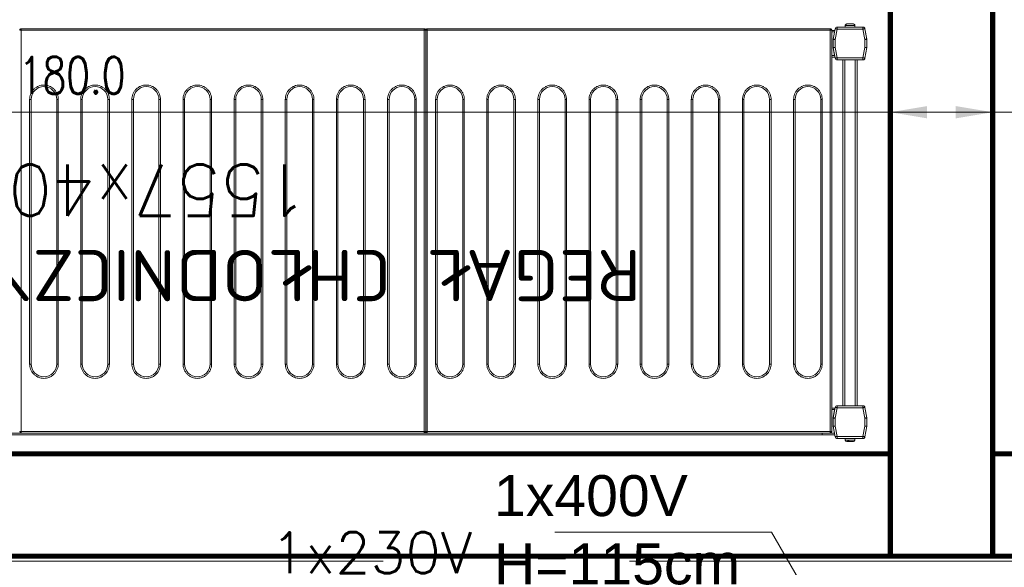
# Model space of a CAD drawing. Header units: millimetres. Extents: x -2074 to 12588, y -3630 to 101167.
# Tile 198 of 256: x 5287 to 5383, y -1644 to -1590. Entities that reach past the tile are written whole.
import ezdxf

# ---------------------------------------------------------------- set-up
doc = ezdxf.new("R2010")
doc.units = ezdxf.units.MM
doc.linetypes.add('ACAD_ISO10W100', pattern=[18, 12, -3, 0, -3])
doc.linetypes.add('DASHED', pattern=[19.05, 12.7, -6.35])
for name, color, linetype, lineweight in [('SelinAr_BUD_osie', 8, 'ACAD_ISO10W100', 18), ('SelinAr_BUD_ściany', 7, 'Continuous', 25), ('SelinAr_WYP_instalacje elektryczne', 8, 'Continuous', 18), ('SelinAr_WYP_komory', 8, 'Continuous', 18), ('SelinAr_WYP_urządzenia gastro', 8, 'Continuous', 18)]:
    doc.layers.add(name, color=color, linetype=linetype, lineweight=lineweight)
doc.layers.add('SelinAr_WYP_urządzenia gastro indeksy', color=8, linetype='Continuous')
doc.styles.add('Arch-Dim', font='romans.shx', dxfattribs={"width": 0.75})
doc.styles.add('cebart', font='isocpeur.ttf', dxfattribs={"width": 0.7, "oblique": 15, "height": 10})
doc.styles.add('JACEK_07', font='SIMPLEX.SHX', dxfattribs={"width": 0.7})
doc.styles.add('RomanS', font='romans.shx')
doc.styles.get("Standard").update_dxf_attribs({"font": 'arial.ttf'})
doc.dimstyles.new('Standard 50', dxfattribs={"dimscale": 20, "dimtxt": 0.18, "dimasz": 0.18, "dimexe": 0.18, "dimexo": 0.0625, "dimgap": 0.09, "dimtad": 1, "dimdec": 1, "dimzin": 0, "dimdsep": 46, "dimtxsty": 'Arch-Dim', "dimcen": 0.09, "dimclrd": 2, "dimclre": 2, "dimclrt": 1, "dimadec": 0, "dimazin": 0, "dimtfac": 1, "dimtdec": 1, "dimtofl": 0, "dimtmove": 0, "dimatfit": 3, "dimfxl": 0, "dimtolj": 1, "dimtzin": 0, "dimarcsym": 0})

# ---------------------------------------------------------------- blocks, each defined once
blk = doc.blocks.new('*U382')
at = {"lineweight": 15}
for p, q in [((1.726, 0), (1.819, 0)), ((0.182, -0.465), (0, -1.5)), ((0.182, -0.474), (0, -1.509)), ((0.379, -0.509), (0.2, -1.526)), ((2.904, -0.3), (0.379, -0.3)), ((0.379, -0.309), (0.379, -0.509)), ((2.904, -0.309), (0.379, -0.309)), ((2.904, -0.509), (0.379, -0.509)), ((1.167, -0.15), (1.167, -0.3)), ((2.117, -0.15), (1.167, -0.15)), ((1.876, -0.12), (1.765, -0.12)), ((2.117, -0.3), (2.117, -0.15)), ((2.904, -0.509), (2.904, -0.309)), ((3.083, -1.526), (2.904, -0.509)), ((3.283, -1.5), (3.101, -0.465)), ((3.283, -1.509), (3.101, -0.474)), ((4.383, -0.675), (3.138, -0.675)), ((4.383, -0.825), (3.164, -0.825)), ((3.583, -0.879), (3.583, -0.835)), ((42.983, -0.835), (3.583, -0.835)), ((3.583, -0.985), (3.583, -0.879)), ((4.383, -0.675), (151.283, -0.675)), ((4.383, -0.825), (4.383, -0.675)), ((4.383, -0.825), (151.283, -0.825)), ((4.383, -0.835), (4.383, -0.825)), ((42.983, -0.835), (42.983, -0.879)), ((42.983, -0.879), (42.983, -0.985)), ((43.283, -0.879), (43.283, -0.835)), ((82.683, -0.835), (43.283, -0.835)), ((43.283, -0.985), (43.283, -0.879)), ((82.683, -0.835), (82.683, -0.879)), ((82.683, -0.879), (82.683, -0.985)), ((0, -1.5), (0, -2.3)), ((0, -1.509), (0, -2.291)), ((0.2, -1.526), (0.2, -2.291)), ((3.083, -2.291), (3.083, -1.526)), ((3.283, -1.509), (3.283, -1.5)), ((3.283, -2.291), (3.283, -1.509)), ((3.583, -0.985), (3.433, -0.985)), ((3.433, -0.985), (3.433, -40.185)), ((3.583, -0.985), (3.583, -40.185)), ((42.983, -0.985), (3.583, -0.985)), ((42.983, -40.185), (42.983, -0.985)), ((43.133, -0.985), (42.983, -0.985)), ((43.133, -40.185), (43.133, -0.985)), ((43.283, -0.985), (43.133, -0.985)), ((43.283, -0.985), (43.283, -40.185)), ((82.683, -0.985), (43.283, -0.985)), ((82.683, -40.185), (82.683, -0.985)), ((82.833, -0.985), (82.683, -0.985)), ((0, -2.291), (0.2, -2.291)), ((0, -2.3), (0, -2.302)), ((0.003, -2.326), (0.182, -3.343)), ((0.2, -2.291), (0.379, -3.309)), ((2.904, -3.309), (3.083, -2.291)), ((3.083, -2.291), (3.283, -2.291)), ((3.101, -3.343), (3.28, -2.326)), ((3.283, -2.375), (3.151, -3.125)), ((3.283, -2.3), (3.283, -2.291)), ((3.283, -2.3), (3.283, -2.375)), ((3.283, -2.301), (3.283, -2.3)), ((0.379, -3.309), (2.904, -3.309)), ((0.379, -3.309), (0.379, -3.509)), ((0.379, -3.509), (2.904, -3.509)), ((0.942, -3.509), (0.942, -37.3)), ((1.142, -3.509), (1.142, -37.3)), ((2.142, -3.509), (2.142, -37.3)), ((2.342, -3.509), (2.342, -37.3)), ((2.904, -3.509), (2.904, -3.309)), ((3.433, -3.275), (3.125, -3.275)), ((3.433, -3.125), (3.151, -3.125)), ((0.182, -37.465), (0, -38.5)), ((0, -38.5), (0.182, -37.465)), ((0.379, -37.5), (0.2, -38.517)), ((0.379, -37.3), (0.379, -37.5)), ((2.904, -37.3), (0.379, -37.3)), ((2.904, -37.5), (0.379, -37.5)), ((2.904, -37.5), (2.904, -37.3)), ((3.083, -38.517), (2.904, -37.5)), ((3.283, -38.5), (3.101, -37.465)), ((0, -38.5), (0, -39.283)), ((0, -39.3), (0, -38.5)), ((3.433, -37.575), (3.125, -37.575)), ((3.151, -37.725), (3.283, -38.475)), ((3.433, -37.725), (3.151, -37.725)), ((3.283, -38.475), (3.283, -38.5)), ((3.283, -39.283), (3.283, -38.5)), ((0, -39.283), (0.2, -39.283)), ((0.182, -40.335), (0, -39.3)), ((0.003, -39.317), (0.182, -40.335)), ((0.2, -38.517), (0.2, -39.283)), ((0.2, -39.283), (0.379, -40.3)), ((2.904, -40.3), (3.083, -39.283)), ((3.083, -39.283), (3.083, -38.517)), ((3.083, -39.283), (3.283, -39.283)), ((3.101, -40.335), (3.28, -39.317)), ((3.283, -39.3), (3.28, -39.317)), ((3.283, -39.283), (3.283, -39.3)), ((0.379, -40.3), (2.904, -40.3)), ((0.379, -40.3), (0.379, -40.5)), ((2.904, -40.5), (2.904, -40.3)), ((3.433, -40.175), (3.129, -40.175)), ((3.433, -40.025), (3.155, -40.025)), ((3.433, -40.185), (3.583, -40.185)), ((3.583, -40.185), (42.983, -40.185)), ((3.583, -40.185), (3.583, -40.332)), ((3.583, -40.332), (3.583, -40.335)), ((3.583, -40.335), (42.983, -40.335)), ((42.983, -40.185), (43.133, -40.185)), ((42.983, -40.332), (42.983, -40.185)), ((42.983, -40.335), (42.983, -40.332)), ((43.133, -40.185), (43.283, -40.185)), ((43.283, -40.185), (82.683, -40.185)), ((43.283, -40.185), (43.283, -40.332)), ((43.283, -40.332), (43.283, -40.335)), ((43.283, -40.335), (82.683, -40.335)), ((82.683, -40.185), (82.833, -40.185)), ((82.683, -40.332), (82.683, -40.185)), ((82.683, -40.335), (82.683, -40.332)), ((0.379, -40.5), (2.904, -40.5)), ((1.167, -40.5), (1.167, -40.65)), ((1.167, -40.65), (2.117, -40.65)), ((1.17, -40.68), (1.173, -40.68)), ((2.11, -40.68), (2.114, -40.68)), ((2.117, -40.65), (2.117, -40.5))]:
    blk.add_line(p, q, dxfattribs=at)
at = {"color": 253, "lineweight": 15}
for p, q in [((4.363, -33.435), (4.363, -7.585)), ((4.363, -7.585), (4.513, -7.585)), ((4.513, -33.435), (4.513, -7.585)), ((7.013, -7.585), (7.013, -33.435)), ((7.163, -7.585), (7.013, -7.585)), ((7.163, -7.585), (7.163, -33.435)), ((9.363, -33.435), (9.363, -7.585)), ((9.363, -7.585), (9.513, -7.585)), ((9.513, -33.435), (9.513, -7.585)), ((12.013, -7.585), (12.013, -33.435)), ((12.163, -7.585), (12.013, -7.585)), ((12.163, -7.585), (12.163, -33.435)), ((14.363, -33.435), (14.363, -7.585)), ((14.363, -7.585), (14.513, -7.585)), ((14.513, -33.435), (14.513, -7.585)), ((17.013, -7.585), (17.013, -33.435)), ((17.163, -7.585), (17.013, -7.585)), ((17.163, -7.585), (17.163, -33.435)), ((19.363, -33.435), (19.363, -7.585)), ((19.363, -7.585), (19.513, -7.585)), ((19.513, -33.435), (19.513, -7.585)), ((22.013, -7.585), (22.013, -33.435)), ((22.163, -7.585), (22.013, -7.585)), ((22.163, -7.585), (22.163, -33.435)), ((24.363, -33.435), (24.363, -7.585)), ((24.363, -7.585), (24.513, -7.585)), ((24.513, -33.435), (24.513, -7.585)), ((27.013, -7.585), (27.013, -33.435)), ((27.163, -7.585), (27.013, -7.585)), ((27.163, -7.585), (27.163, -33.435)), ((29.363, -33.435), (29.363, -7.585)), ((29.363, -7.585), (29.513, -7.585)), ((29.513, -33.435), (29.513, -7.585)), ((32.013, -7.585), (32.013, -33.435)), ((32.163, -7.585), (32.013, -7.585)), ((32.163, -7.585), (32.163, -33.435)), ((34.363, -33.435), (34.363, -7.585)), ((34.363, -7.585), (34.513, -7.585)), ((34.513, -33.435), (34.513, -7.585)), ((37.013, -7.585), (37.013, -33.435)), ((37.163, -7.585), (37.013, -7.585)), ((37.163, -7.585), (37.163, -33.435)), ((39.363, -33.435), (39.363, -7.585)), ((39.363, -7.585), (39.513, -7.585)), ((39.513, -33.435), (39.513, -7.585)), ((42.013, -7.585), (42.013, -33.435)), ((42.163, -7.585), (42.013, -7.585)), ((42.163, -7.585), (42.163, -33.435)), ((44.063, -33.435), (44.063, -7.585)), ((44.063, -7.585), (44.213, -7.585)), ((44.213, -33.435), (44.213, -7.585)), ((46.713, -7.585), (46.713, -33.435)), ((46.863, -7.585), (46.713, -7.585)), ((46.863, -7.585), (46.863, -33.435)), ((49.063, -33.435), (49.063, -7.585)), ((49.063, -7.585), (49.213, -7.585)), ((49.213, -33.435), (49.213, -7.585)), ((51.713, -7.585), (51.713, -33.435)), ((51.863, -7.585), (51.713, -7.585)), ((51.863, -7.585), (51.863, -33.435)), ((54.063, -33.435), (54.063, -7.585)), ((54.063, -7.585), (54.213, -7.585)), ((54.213, -33.435), (54.213, -7.585)), ((56.713, -7.585), (56.713, -33.435)), ((56.863, -7.585), (56.713, -7.585)), ((56.863, -7.585), (56.863, -33.435)), ((59.063, -33.435), (59.063, -7.585)), ((59.063, -7.585), (59.213, -7.585)), ((59.213, -33.435), (59.213, -7.585)), ((61.713, -7.585), (61.713, -33.435)), ((61.863, -7.585), (61.713, -7.585)), ((61.863, -7.585), (61.863, -33.435)), ((64.063, -33.435), (64.063, -7.585)), ((64.063, -7.585), (64.213, -7.585)), ((64.213, -33.435), (64.213, -7.585)), ((66.713, -7.585), (66.713, -33.435)), ((66.863, -7.585), (66.713, -7.585)), ((66.863, -7.585), (66.863, -33.435)), ((69.063, -33.435), (69.063, -7.585)), ((69.063, -7.585), (69.213, -7.585)), ((69.213, -33.435), (69.213, -7.585)), ((71.713, -7.585), (71.713, -33.435)), ((71.863, -7.585), (71.713, -7.585)), ((71.863, -7.585), (71.863, -33.435)), ((74.063, -33.435), (74.063, -7.585)), ((74.063, -7.585), (74.213, -7.585)), ((74.213, -33.435), (74.213, -7.585)), ((76.713, -7.585), (76.713, -33.435)), ((76.863, -7.585), (76.713, -7.585)), ((76.863, -7.585), (76.863, -33.435)), ((79.063, -33.435), (79.063, -7.585)), ((79.063, -7.585), (79.213, -7.585)), ((79.213, -33.435), (79.213, -7.585)), ((81.713, -7.585), (81.713, -33.435)), ((81.863, -7.585), (81.713, -7.585)), ((81.863, -7.585), (81.863, -33.435)), ((4.513, -33.435), (4.363, -33.435)), ((7.163, -33.435), (7.013, -33.435)), ((9.513, -33.435), (9.363, -33.435)), ((12.163, -33.435), (12.013, -33.435)), ((14.513, -33.435), (14.363, -33.435)), ((17.163, -33.435), (17.013, -33.435)), ((19.513, -33.435), (19.363, -33.435)), ((22.163, -33.435), (22.013, -33.435)), ((24.513, -33.435), (24.363, -33.435)), ((27.163, -33.435), (27.013, -33.435)), ((29.513, -33.435), (29.363, -33.435)), ((32.163, -33.435), (32.013, -33.435)), ((34.513, -33.435), (34.363, -33.435)), ((37.163, -33.435), (37.013, -33.435)), ((39.513, -33.435), (39.363, -33.435)), ((42.163, -33.435), (42.013, -33.435)), ((44.213, -33.435), (44.063, -33.435)), ((46.863, -33.435), (46.713, -33.435)), ((49.213, -33.435), (49.063, -33.435)), ((51.863, -33.435), (51.713, -33.435)), ((54.213, -33.435), (54.063, -33.435)), ((56.863, -33.435), (56.713, -33.435)), ((59.213, -33.435), (59.063, -33.435)), ((61.863, -33.435), (61.713, -33.435)), ((64.213, -33.435), (64.063, -33.435)), ((66.863, -33.435), (66.713, -33.435)), ((69.213, -33.435), (69.063, -33.435)), ((71.863, -33.435), (71.713, -33.435)), ((74.213, -33.435), (74.063, -33.435)), ((76.863, -33.435), (76.713, -33.435)), ((79.213, -33.435), (79.063, -33.435)), ((81.863, -33.435), (81.713, -33.435))]:
    blk.add_line(p, q, dxfattribs=at)
at = {"lineweight": 15, "flags": 128}
for points in [[(0.379, -0.509), (0.341, -0.502), (0.304, -0.495), (0.27, -0.489), (0.24, -0.484), (0.216, -0.48), (0.197, -0.477), (0.186, -0.475), (0.182, -0.474)], [(3.101, -0.474), (3.097, -0.475), (3.086, -0.477), (3.068, -0.48), (3.043, -0.484), (3.013, -0.489), (2.979, -0.495), (2.942, -0.502), (2.904, -0.509)], [(0, -1.509), (0.003, -1.509), (0.012, -1.51), (0.027, -1.511), (0.047, -1.513), (0.071, -1.515), (0.1, -1.517), (0.132, -1.52), (0.165, -1.523), (0.2, -1.526)], [(3.083, -1.526), (3.122, -1.523), (3.16, -1.52), (3.194, -1.517), (3.225, -1.514), (3.249, -1.512), (3.268, -1.51), (3.279, -1.509), (3.283, -1.509)], [(0.2, -2.291), (0.162, -2.298), (0.125, -2.305), (0.091, -2.311), (0.061, -2.316), (0.036, -2.32), (0.018, -2.323), (0.007, -2.325), (0.003, -2.326)], [(3.28, -2.326), (3.276, -2.325), (3.265, -2.323), (3.247, -2.32), (3.222, -2.316), (3.193, -2.311), (3.159, -2.305), (3.122, -2.298), (3.083, -2.291)], [(0.182, -3.343), (0.186, -3.343), (0.197, -3.341), (0.216, -3.338), (0.24, -3.333), (0.27, -3.328), (0.304, -3.322), (0.341, -3.316), (0.379, -3.309)], [(2.904, -3.309), (2.942, -3.316), (2.979, -3.322), (3.013, -3.328), (3.043, -3.333), (3.068, -3.338), (3.086, -3.341), (3.097, -3.343), (3.101, -3.343)], [(3.151, -3.125), (3.146, -3.154), (3.141, -3.182), (3.136, -3.208), (3.132, -3.231), (3.129, -3.25), (3.127, -3.264), (3.125, -3.272), (3.125, -3.275)], [(0.379, -37.5), (0.341, -37.493), (0.304, -37.487), (0.27, -37.481), (0.24, -37.475), (0.216, -37.471), (0.197, -37.468), (0.186, -37.466), (0.182, -37.465)], [(3.101, -37.465), (3.097, -37.466), (3.086, -37.468), (3.068, -37.471), (3.043, -37.475), (3.013, -37.481), (2.979, -37.487), (2.942, -37.493), (2.904, -37.5)], [(0, -38.5), (0.004, -38.5), (0.015, -38.501), (0.034, -38.503), (0.059, -38.505), (0.089, -38.508), (0.123, -38.511), (0.161, -38.514), (0.2, -38.517)], [(3.083, -38.517), (3.118, -38.514), (3.152, -38.512), (3.183, -38.509), (3.212, -38.506), (3.236, -38.504), (3.256, -38.502), (3.271, -38.501), (3.28, -38.5), (3.283, -38.5)], [(3.125, -37.575), (3.125, -37.578), (3.127, -37.586), (3.129, -37.6), (3.132, -37.619), (3.136, -37.642), (3.141, -37.668), (3.146, -37.696), (3.151, -37.725)], [(0.2, -39.283), (0.162, -39.289), (0.125, -39.296), (0.091, -39.302), (0.061, -39.307), (0.036, -39.311), (0.018, -39.315), (0.007, -39.317), (0.003, -39.317)], [(3.28, -39.317), (3.276, -39.317), (3.265, -39.315), (3.247, -39.311), (3.222, -39.307), (3.193, -39.302), (3.159, -39.296), (3.122, -39.289), (3.083, -39.283)], [(0.182, -40.335), (0.186, -40.334), (0.197, -40.332), (0.216, -40.329), (0.24, -40.325), (0.27, -40.319), (0.304, -40.313), (0.341, -40.307), (0.379, -40.3)], [(2.904, -40.3), (2.942, -40.307), (2.979, -40.313), (3.013, -40.319), (3.043, -40.325), (3.068, -40.329), (3.086, -40.332), (3.097, -40.334), (3.101, -40.335)]]:
    blk.add_lwpolyline(points, dxfattribs=at)
at = {"lineweight": 15}
for centre, radius, start, end in [((0.379, -0.5), 0.2, 90, 170), ((0.379, -0.509), 0.2, 90, 170), ((1.317, -0.15), 0.15, 90, 180), ((1.967, -0.15), 0.15, 0, 90), ((2.904, -0.5), 0.2, 10, 90), ((2.904, -0.509), 0.2, 10, 90), ((3.583, -0.985), 0.15, 90, 180), ((42.983, -0.985), 0.15, 0, 90), ((43.283, -0.985), 0.15, 90, 180), ((82.683, -0.985), 0.15, 0, 90), ((0.2, -2.291), 0.2, 180, 190), ((3.083, -2.291), 0.2, 350, 0), ((0.379, -3.309), 0.2, 190, 270), ((2.904, -3.309), 0.2, 270, 350), ((0.379, -37.5), 0.2, 90, 170), ((0.379, -37.5), 0.2, 90, 170), ((2.904, -37.5), 0.2, 10, 90), ((0.2, -39.283), 0.2, 180, 190), ((3.083, -39.283), 0.2, 350, 0), ((0.379, -40.3), 0.2, 190, 270), ((0.379, -40.3), 0.2, 190, 270), ((2.904, -40.3), 0.2, 270, 350), ((1.317, -40.65), 0.15, 180, 191.53696), ((1.967, -40.65), 0.15, 348.46304, 0)]:
    blk.add_arc(centre, radius, start, end, dxfattribs=at)
at = {"color": 253, "lineweight": 15}
for centre, start, end in [((5.763, -7.585), 0, 180), ((10.763, -7.585), 0, 180), ((15.763, -7.585), 0, 180), ((20.763, -7.585), 0, 180), ((25.763, -7.585), 0, 180), ((30.763, -7.585), 0, 180), ((35.763, -7.585), 0, 180), ((40.763, -7.585), 0, 180), ((45.463, -7.585), 0, 180), ((50.463, -7.585), 0, 180), ((55.463, -7.585), 0, 180), ((60.463, -7.585), 0, 180), ((65.463, -7.585), 0, 180), ((70.463, -7.585), 0, 180), ((75.463, -7.585), 0, 180), ((80.463, -7.585), 0, 180), ((5.763, -33.435), 180, 0), ((10.763, -33.435), 180, 0), ((15.763, -33.435), 180, 0), ((20.763, -33.435), 180, 0), ((25.763, -33.435), 180, 0), ((30.763, -33.435), 180, 0), ((35.763, -33.435), 180, 0), ((40.763, -33.435), 180, 0), ((45.463, -33.435), 180, 0), ((50.463, -33.435), 180, 0), ((55.463, -33.435), 180, 0), ((60.463, -33.435), 180, 0), ((65.463, -33.435), 180, 0), ((70.463, -33.435), 180, 0), ((75.463, -33.435), 180, 0), ((80.463, -33.435), 180, 0)]:
    blk.add_arc(centre, 1.25, start, end, dxfattribs=at)
at = {"lineweight": 15}
for points, knots in [([(1.708, 0), (1.672, 0), (1.597, 0), (1.486, 0), (1.395, 0), (1.338, 0), (1.312, 0), (1.318, 0), (1.319, 0)], [0, 0, 0, 0, 0.188945, 0.389816, 0.590684, 0.779625, 0.968579, 1, 1, 1, 1]), ([(1.765, -0.12), (1.763, -0.104), (1.759, -0.072), (1.746, -0.033), (1.729, -0.006), (1.715, -0.002), (1.708, 0)], [0, 0, 0, 0, 0.243636, 0.487267, 0.73198, 1, 1, 1, 1]), ([(1.921, 0), (1.915, 0), (1.893, 0), (1.849, 0), (1.819, 0)], [0, 0, 0, 0, 0.31192, 1, 1, 1, 1]), ([(1.819, 0), (1.826, -0.002), (1.839, -0.005), (1.856, -0.031), (1.87, -0.07), (1.874, -0.103), (1.876, -0.12)], [0, 0, 0, 0, 0.250222, 0.500532, 0.748158, 1, 1, 1, 1]), ([(3.433, -40.183), (3.435, -40.202), (3.439, -40.24), (3.467, -40.28), (3.497, -40.305), (3.523, -40.32), (3.553, -40.329), (3.573, -40.331), (3.583, -40.332)], [0, 0, 0, 0, 0.238266, 0.485424, 0.612038, 0.739974, 0.869231, 1, 1, 1, 1]), ([(42.983, -40.332), (42.993, -40.331), (43.014, -40.329), (43.043, -40.32), (43.07, -40.305), (43.1, -40.28), (43.128, -40.24), (43.131, -40.202), (43.133, -40.183)], [0, 0, 0, 0, 0.130769, 0.260022, 0.387963, 0.514577, 0.761736, 1, 1, 1, 1]), ([(43.133, -40.183), (43.135, -40.202), (43.139, -40.24), (43.167, -40.28), (43.197, -40.305), (43.223, -40.32), (43.253, -40.329), (43.273, -40.331), (43.283, -40.332)], [0, 0, 0, 0, 0.238268, 0.485429, 0.612034, 0.739976, 0.86923, 1, 1, 1, 1]), ([(82.683, -40.332), (82.693, -40.331), (82.714, -40.329), (82.743, -40.32), (82.77, -40.305), (82.8, -40.28), (82.828, -40.24), (82.831, -40.202), (82.833, -40.183)], [0, 0, 0, 0, 0.130758, 0.260025, 0.387956, 0.514571, 0.761733, 1, 1, 1, 1]), ([(1.173, -40.68), (1.178, -40.696), (1.188, -40.728), (1.223, -40.767), (1.268, -40.794), (1.304, -40.798), (1.322, -40.8)], [0, 0, 0, 0, 0.243643, 0.487245, 0.731956, 1, 1, 1, 1]), ([(1.322, -40.8), (1.332, -40.8), (1.353, -40.8), (1.43, -40.8), (1.53, -40.8), (1.642, -40.8), (1.753, -40.8), (1.853, -40.8), (1.93, -40.8), (1.951, -40.8), (1.961, -40.8)], [0, 0, 0, 0, 0.121175, 0.250001, 0.378823, 0.5, 0.621177, 0.749999, 0.878825, 1, 1, 1, 1]), ([(1.961, -40.8), (1.978, -40.798), (2.013, -40.795), (2.058, -40.769), (2.094, -40.73), (2.105, -40.697), (2.11, -40.68)], [0, 0, 0, 0, 0.250219, 0.500551, 0.74815, 1, 1, 1, 1])]:
    blk.add_open_spline(points, degree=3, knots=knots, dxfattribs=at)
at = {"color": 253, "lineweight": 15}
for points, knots in [([(4.363, -7.585), (4.368, -7.5), (4.377, -7.324), (4.455, -7.063), (4.584, -6.812), (4.766, -6.588), (4.99, -6.406), (5.241, -6.276), (5.502, -6.201), (5.763, -6.177), (6.024, -6.201), (6.285, -6.276), (6.536, -6.406), (6.76, -6.588), (6.942, -6.812), (7.071, -7.063), (7.149, -7.324), (7.159, -7.5), (7.163, -7.585)], [0, 0, 0, 0, 0.058258, 0.120006, 0.18432, 0.25, 0.315679, 0.379994, 0.441742, 0.5, 0.558258, 0.620006, 0.684321, 0.75, 0.81568, 0.879994, 0.941742, 1, 1, 1, 1]), ([(9.363, -7.585), (9.368, -7.5), (9.377, -7.324), (9.455, -7.063), (9.584, -6.812), (9.766, -6.588), (9.99, -6.406), (10.241, -6.276), (10.502, -6.201), (10.763, -6.177), (11.024, -6.201), (11.285, -6.276), (11.536, -6.406), (11.76, -6.588), (11.942, -6.812), (12.071, -7.063), (12.149, -7.324), (12.159, -7.5), (12.163, -7.585)], [0, 0, 0, 0, 0.058258, 0.120006, 0.18432, 0.25, 0.315679, 0.379994, 0.441742, 0.5, 0.558258, 0.620006, 0.684321, 0.75, 0.81568, 0.879994, 0.941742, 1, 1, 1, 1]), ([(14.363, -7.585), (14.368, -7.5), (14.377, -7.324), (14.455, -7.063), (14.584, -6.812), (14.766, -6.588), (14.99, -6.406), (15.241, -6.276), (15.502, -6.201), (15.763, -6.177), (16.024, -6.201), (16.285, -6.276), (16.536, -6.406), (16.76, -6.588), (16.942, -6.812), (17.071, -7.063), (17.149, -7.324), (17.159, -7.5), (17.163, -7.585)], [0, 0, 0, 0, 0.058258, 0.120006, 0.18432, 0.25, 0.315679, 0.379994, 0.441742, 0.5, 0.558258, 0.620006, 0.684321, 0.75, 0.81568, 0.879994, 0.941742, 1, 1, 1, 1]), ([(19.363, -7.585), (19.368, -7.5), (19.377, -7.324), (19.455, -7.063), (19.584, -6.812), (19.766, -6.588), (19.99, -6.406), (20.241, -6.276), (20.502, -6.201), (20.763, -6.177), (21.024, -6.201), (21.285, -6.276), (21.536, -6.406), (21.76, -6.588), (21.942, -6.812), (22.071, -7.063), (22.149, -7.324), (22.159, -7.5), (22.163, -7.585)], [0, 0, 0, 0, 0.058258, 0.120006, 0.18432, 0.25, 0.315679, 0.379994, 0.441742, 0.5, 0.558258, 0.620006, 0.684321, 0.75, 0.81568, 0.879994, 0.941742, 1, 1, 1, 1]), ([(24.363, -7.585), (24.368, -7.5), (24.377, -7.324), (24.455, -7.063), (24.584, -6.812), (24.766, -6.588), (24.99, -6.406), (25.241, -6.276), (25.502, -6.201), (25.763, -6.177), (26.024, -6.201), (26.285, -6.276), (26.536, -6.406), (26.76, -6.588), (26.942, -6.812), (27.071, -7.063), (27.149, -7.324), (27.159, -7.5), (27.163, -7.585)], [0, 0, 0, 0, 0.058258, 0.120006, 0.18432, 0.25, 0.315679, 0.379994, 0.441742, 0.5, 0.558258, 0.620006, 0.68432, 0.75, 0.81568, 0.879994, 0.941742, 1, 1, 1, 1]), ([(29.363, -7.585), (29.368, -7.5), (29.377, -7.324), (29.455, -7.063), (29.584, -6.812), (29.766, -6.588), (29.99, -6.406), (30.241, -6.276), (30.502, -6.201), (30.763, -6.177), (31.024, -6.201), (31.285, -6.276), (31.536, -6.406), (31.76, -6.588), (31.942, -6.812), (32.071, -7.063), (32.149, -7.324), (32.159, -7.5), (32.163, -7.585)], [0, 0, 0, 0, 0.058258, 0.120006, 0.18432, 0.25, 0.315679, 0.379994, 0.441742, 0.5, 0.558258, 0.620006, 0.684321, 0.75, 0.81568, 0.879994, 0.941742, 1, 1, 1, 1]), ([(34.363, -7.585), (34.368, -7.5), (34.377, -7.324), (34.455, -7.063), (34.584, -6.812), (34.766, -6.588), (34.99, -6.406), (35.241, -6.276), (35.502, -6.201), (35.763, -6.177), (36.024, -6.201), (36.285, -6.276), (36.536, -6.406), (36.76, -6.588), (36.942, -6.812), (37.071, -7.063), (37.149, -7.324), (37.159, -7.5), (37.163, -7.585)], [0, 0, 0, 0, 0.058258, 0.120006, 0.18432, 0.25, 0.315679, 0.379994, 0.441742, 0.5, 0.558258, 0.620006, 0.684321, 0.75, 0.81568, 0.879994, 0.941742, 1, 1, 1, 1]), ([(39.363, -7.585), (39.368, -7.5), (39.377, -7.324), (39.455, -7.063), (39.584, -6.812), (39.766, -6.588), (39.99, -6.406), (40.241, -6.276), (40.502, -6.201), (40.763, -6.177), (41.024, -6.201), (41.285, -6.276), (41.536, -6.406), (41.76, -6.588), (41.942, -6.812), (42.071, -7.063), (42.149, -7.324), (42.159, -7.5), (42.163, -7.585)], [0, 0, 0, 0, 0.058258, 0.120006, 0.18432, 0.25, 0.315679, 0.379994, 0.441742, 0.5, 0.558258, 0.620006, 0.684321, 0.75, 0.81568, 0.879994, 0.941742, 1, 1, 1, 1]), ([(44.063, -7.585), (44.068, -7.5), (44.077, -7.324), (44.155, -7.063), (44.284, -6.812), (44.466, -6.588), (44.69, -6.406), (44.941, -6.276), (45.202, -6.201), (45.463, -6.177), (45.724, -6.201), (45.985, -6.276), (46.236, -6.406), (46.46, -6.588), (46.642, -6.812), (46.771, -7.063), (46.849, -7.324), (46.859, -7.5), (46.863, -7.585)], [0, 0, 0, 0, 0.058258, 0.120006, 0.18432, 0.25, 0.31568, 0.379994, 0.441742, 0.5, 0.558258, 0.620006, 0.68432, 0.75, 0.81568, 0.879994, 0.941742, 1, 1, 1, 1]), ([(49.063, -7.585), (49.068, -7.5), (49.077, -7.324), (49.155, -7.063), (49.284, -6.812), (49.466, -6.588), (49.69, -6.406), (49.941, -6.276), (50.202, -6.201), (50.463, -6.177), (50.724, -6.201), (50.985, -6.276), (51.236, -6.406), (51.46, -6.588), (51.642, -6.812), (51.771, -7.063), (51.849, -7.324), (51.859, -7.5), (51.863, -7.585)], [0, 0, 0, 0, 0.058258, 0.120006, 0.18432, 0.25, 0.315679, 0.379995, 0.441742, 0.5, 0.558258, 0.620005, 0.684321, 0.75, 0.81568, 0.879994, 0.941742, 1, 1, 1, 1]), ([(54.063, -7.585), (54.068, -7.5), (54.077, -7.324), (54.155, -7.063), (54.284, -6.812), (54.466, -6.588), (54.69, -6.406), (54.941, -6.276), (55.202, -6.201), (55.463, -6.177), (55.724, -6.201), (55.985, -6.276), (56.236, -6.406), (56.46, -6.588), (56.642, -6.812), (56.771, -7.063), (56.849, -7.324), (56.859, -7.5), (56.863, -7.585)], [0, 0, 0, 0, 0.058258, 0.120006, 0.18432, 0.25, 0.31568, 0.379994, 0.441742, 0.5, 0.558258, 0.620006, 0.68432, 0.75, 0.81568, 0.879994, 0.941742, 1, 1, 1, 1]), ([(59.063, -7.585), (59.068, -7.5), (59.077, -7.324), (59.155, -7.063), (59.284, -6.812), (59.466, -6.588), (59.69, -6.406), (59.941, -6.276), (60.202, -6.201), (60.463, -6.177), (60.724, -6.201), (60.985, -6.276), (61.236, -6.406), (61.46, -6.588), (61.642, -6.812), (61.771, -7.063), (61.849, -7.324), (61.859, -7.5), (61.863, -7.585)], [0, 0, 0, 0, 0.058258, 0.120006, 0.18432, 0.25, 0.315679, 0.379995, 0.441742, 0.5, 0.558258, 0.620006, 0.684321, 0.75, 0.81568, 0.879994, 0.941742, 1, 1, 1, 1]), ([(64.063, -7.585), (64.068, -7.5), (64.077, -7.324), (64.155, -7.063), (64.284, -6.812), (64.466, -6.588), (64.69, -6.406), (64.941, -6.276), (65.202, -6.201), (65.463, -6.177), (65.724, -6.201), (65.985, -6.276), (66.236, -6.406), (66.46, -6.588), (66.642, -6.812), (66.771, -7.063), (66.849, -7.324), (66.859, -7.5), (66.863, -7.585)], [0, 0, 0, 0, 0.058258, 0.120006, 0.18432, 0.25, 0.315679, 0.379995, 0.441741, 0.5, 0.558258, 0.620006, 0.68432, 0.75, 0.81568, 0.879994, 0.941742, 1, 1, 1, 1]), ([(69.063, -7.585), (69.068, -7.5), (69.077, -7.324), (69.155, -7.063), (69.284, -6.812), (69.466, -6.588), (69.69, -6.406), (69.941, -6.276), (70.202, -6.201), (70.463, -6.177), (70.724, -6.201), (70.985, -6.276), (71.236, -6.406), (71.46, -6.588), (71.642, -6.812), (71.771, -7.063), (71.849, -7.324), (71.859, -7.5), (71.863, -7.585)], [0, 0, 0, 0, 0.058258, 0.120006, 0.184321, 0.25, 0.31568, 0.379994, 0.441742, 0.5, 0.558259, 0.620005, 0.68432, 0.75, 0.815679, 0.879994, 0.941742, 1, 1, 1, 1]), ([(74.063, -7.585), (74.068, -7.5), (74.077, -7.324), (74.155, -7.063), (74.284, -6.812), (74.466, -6.588), (74.69, -6.406), (74.941, -6.276), (75.202, -6.201), (75.463, -6.177), (75.724, -6.201), (75.985, -6.276), (76.236, -6.406), (76.46, -6.588), (76.642, -6.812), (76.771, -7.063), (76.849, -7.324), (76.859, -7.5), (76.863, -7.585)], [0, 0, 0, 0, 0.058258, 0.120006, 0.18432, 0.25, 0.31568, 0.379994, 0.441742, 0.5, 0.558257, 0.620005, 0.684321, 0.75, 0.81568, 0.879994, 0.941742, 1, 1, 1, 1]), ([(79.063, -7.585), (79.068, -7.5), (79.077, -7.324), (79.155, -7.063), (79.284, -6.812), (79.466, -6.588), (79.69, -6.406), (79.941, -6.276), (80.202, -6.201), (80.463, -6.177), (80.724, -6.201), (80.985, -6.276), (81.236, -6.406), (81.46, -6.588), (81.642, -6.812), (81.771, -7.063), (81.849, -7.324), (81.859, -7.5), (81.863, -7.585)], [0, 0, 0, 0, 0.058258, 0.120006, 0.18432, 0.25, 0.315679, 0.379994, 0.441742, 0.500001, 0.558258, 0.620006, 0.684321, 0.75, 0.81568, 0.879994, 0.941742, 1, 1, 1, 1]), ([(7.163, -33.435), (7.159, -33.52), (7.149, -33.696), (7.071, -33.957), (6.942, -34.208), (6.76, -34.432), (6.536, -34.614), (6.285, -34.744), (6.024, -34.819), (5.763, -34.843), (5.502, -34.819), (5.241, -34.744), (4.99, -34.614), (4.766, -34.432), (4.584, -34.208), (4.455, -33.957), (4.377, -33.696), (4.368, -33.52), (4.363, -33.435)], [0, 0, 0, 0, 0.058258, 0.120006, 0.18432, 0.25, 0.31568, 0.379994, 0.441742, 0.5, 0.558258, 0.620006, 0.68432, 0.75, 0.81568, 0.879994, 0.941742, 1, 1, 1, 1]), ([(12.163, -33.435), (12.159, -33.52), (12.149, -33.696), (12.071, -33.957), (11.942, -34.208), (11.76, -34.432), (11.536, -34.614), (11.285, -34.744), (11.024, -34.819), (10.763, -34.843), (10.502, -34.819), (10.241, -34.744), (9.99, -34.614), (9.766, -34.432), (9.584, -34.208), (9.455, -33.957), (9.377, -33.696), (9.368, -33.52), (9.363, -33.435)], [0, 0, 0, 0, 0.058258, 0.120006, 0.18432, 0.25, 0.31568, 0.379994, 0.441742, 0.5, 0.558258, 0.620006, 0.68432, 0.75, 0.81568, 0.879994, 0.941742, 1, 1, 1, 1]), ([(17.163, -33.435), (17.159, -33.52), (17.149, -33.696), (17.071, -33.957), (16.942, -34.208), (16.76, -34.432), (16.536, -34.614), (16.285, -34.744), (16.024, -34.819), (15.763, -34.843), (15.502, -34.819), (15.241, -34.744), (14.99, -34.614), (14.766, -34.432), (14.584, -34.208), (14.455, -33.957), (14.377, -33.696), (14.368, -33.52), (14.363, -33.435)], [0, 0, 0, 0, 0.058258, 0.120006, 0.18432, 0.25, 0.31568, 0.379994, 0.441742, 0.5, 0.558258, 0.620006, 0.68432, 0.75, 0.81568, 0.879994, 0.941742, 1, 1, 1, 1]), ([(22.163, -33.435), (22.159, -33.52), (22.149, -33.696), (22.071, -33.957), (21.942, -34.208), (21.76, -34.432), (21.536, -34.614), (21.285, -34.744), (21.024, -34.819), (20.763, -34.843), (20.502, -34.819), (20.241, -34.744), (19.99, -34.614), (19.766, -34.432), (19.584, -34.208), (19.455, -33.957), (19.377, -33.696), (19.368, -33.52), (19.363, -33.435)], [0, 0, 0, 0, 0.058258, 0.120006, 0.18432, 0.25, 0.31568, 0.379994, 0.441742, 0.5, 0.558258, 0.620006, 0.68432, 0.75, 0.81568, 0.879994, 0.941742, 1, 1, 1, 1]), ([(27.163, -33.435), (27.159, -33.52), (27.149, -33.696), (27.071, -33.957), (26.942, -34.208), (26.76, -34.432), (26.536, -34.614), (26.285, -34.744), (26.024, -34.819), (25.763, -34.843), (25.502, -34.819), (25.241, -34.744), (24.99, -34.614), (24.766, -34.432), (24.584, -34.208), (24.455, -33.957), (24.377, -33.696), (24.368, -33.52), (24.363, -33.435)], [0, 0, 0, 0, 0.058258, 0.1200056, 0.1843204, 0.2500001, 0.3156797, 0.3799945, 0.4417421, 0.4999999, 0.558258, 0.6200056, 0.6843204, 0.75, 0.8156797, 0.8799945, 0.941742, 1, 1, 1, 1]), ([(32.163, -33.435), (32.159, -33.52), (32.149, -33.696), (32.071, -33.957), (31.942, -34.208), (31.76, -34.432), (31.536, -34.614), (31.285, -34.744), (31.024, -34.819), (30.763, -34.843), (30.502, -34.819), (30.241, -34.744), (29.99, -34.614), (29.766, -34.432), (29.584, -34.208), (29.455, -33.957), (29.377, -33.696), (29.368, -33.52), (29.363, -33.435)], [0, 0, 0, 0, 0.058258, 0.120006, 0.18432, 0.25, 0.315679, 0.379994, 0.441742, 0.5, 0.558258, 0.620006, 0.68432, 0.75, 0.81568, 0.879994, 0.941742, 1, 1, 1, 1]), ([(37.163, -33.435), (37.159, -33.52), (37.149, -33.696), (37.071, -33.957), (36.942, -34.208), (36.76, -34.432), (36.536, -34.614), (36.285, -34.744), (36.024, -34.819), (35.763, -34.843), (35.502, -34.819), (35.241, -34.744), (34.99, -34.614), (34.766, -34.432), (34.584, -34.208), (34.455, -33.957), (34.377, -33.696), (34.368, -33.52), (34.363, -33.435)], [0, 0, 0, 0, 0.058258, 0.120006, 0.18432, 0.25, 0.31568, 0.379994, 0.441742, 0.5, 0.558258, 0.620006, 0.684321, 0.75, 0.81568, 0.879994, 0.941742, 1, 1, 1, 1]), ([(42.163, -33.435), (42.159, -33.52), (42.149, -33.696), (42.071, -33.957), (41.942, -34.208), (41.76, -34.432), (41.536, -34.614), (41.285, -34.744), (41.024, -34.819), (40.763, -34.843), (40.502, -34.819), (40.241, -34.744), (39.99, -34.614), (39.766, -34.432), (39.584, -34.208), (39.455, -33.957), (39.377, -33.696), (39.368, -33.52), (39.363, -33.435)], [0, 0, 0, 0, 0.058258, 0.120006, 0.18432, 0.25, 0.31568, 0.379994, 0.441742, 0.5, 0.558258, 0.620006, 0.684321, 0.75, 0.81568, 0.879995, 0.941742, 1, 1, 1, 1]), ([(46.863, -33.435), (46.859, -33.52), (46.849, -33.696), (46.771, -33.957), (46.642, -34.208), (46.46, -34.432), (46.236, -34.614), (45.985, -34.744), (45.724, -34.819), (45.463, -34.843), (45.202, -34.819), (44.941, -34.744), (44.69, -34.614), (44.466, -34.432), (44.284, -34.208), (44.155, -33.957), (44.077, -33.696), (44.068, -33.52), (44.063, -33.435)], [0, 0, 0, 0, 0.058258, 0.1200056, 0.1843202, 0.2499998, 0.3156797, 0.3799942, 0.4417421, 0.4999999, 0.5582577, 0.6200057, 0.6843201, 0.75, 0.8156797, 0.8799943, 0.9417421, 1, 1, 1, 1]), ([(51.863, -33.435), (51.859, -33.52), (51.849, -33.696), (51.771, -33.957), (51.642, -34.208), (51.46, -34.432), (51.236, -34.614), (50.985, -34.744), (50.724, -34.819), (50.463, -34.843), (50.202, -34.819), (49.941, -34.744), (49.69, -34.614), (49.466, -34.432), (49.284, -34.208), (49.155, -33.957), (49.077, -33.696), (49.068, -33.52), (49.063, -33.435)], [0, 0, 0, 0, 0.058258, 0.120006, 0.18432, 0.25, 0.31568, 0.379995, 0.441742, 0.5, 0.558258, 0.620005, 0.68432, 0.75, 0.81568, 0.879994, 0.941742, 1, 1, 1, 1]), ([(56.863, -33.435), (56.859, -33.52), (56.849, -33.696), (56.771, -33.957), (56.642, -34.208), (56.46, -34.432), (56.236, -34.614), (55.985, -34.744), (55.724, -34.819), (55.463, -34.843), (55.202, -34.819), (54.941, -34.744), (54.69, -34.614), (54.466, -34.432), (54.284, -34.208), (54.155, -33.957), (54.077, -33.696), (54.068, -33.52), (54.063, -33.435)], [0, 0, 0, 0, 0.0582579, 0.1200057, 0.1843203, 0.25, 0.3156799, 0.3799943, 0.4417423, 0.5000001, 0.5582579, 0.6200058, 0.6843203, 0.7500002, 0.8156798, 0.8799944, 0.941742, 1, 1, 1, 1]), ([(61.863, -33.435), (61.859, -33.52), (61.849, -33.696), (61.771, -33.957), (61.642, -34.208), (61.46, -34.432), (61.236, -34.614), (60.985, -34.744), (60.724, -34.819), (60.463, -34.843), (60.202, -34.819), (59.941, -34.744), (59.69, -34.614), (59.466, -34.432), (59.284, -34.208), (59.155, -33.957), (59.077, -33.696), (59.068, -33.52), (59.063, -33.435)], [0, 0, 0, 0, 0.058258, 0.120005, 0.18432, 0.25, 0.31568, 0.379994, 0.441742, 0.5, 0.558258, 0.620005, 0.684321, 0.75, 0.81568, 0.879995, 0.941742, 1, 1, 1, 1]), ([(66.863, -33.435), (66.859, -33.52), (66.849, -33.696), (66.771, -33.957), (66.642, -34.208), (66.46, -34.432), (66.236, -34.614), (65.985, -34.744), (65.724, -34.819), (65.463, -34.843), (65.202, -34.819), (64.941, -34.744), (64.69, -34.614), (64.466, -34.432), (64.284, -34.208), (64.155, -33.957), (64.077, -33.696), (64.068, -33.52), (64.063, -33.435)], [0, 0, 0, 0, 0.058258, 0.120005, 0.18432, 0.25, 0.31568, 0.379994, 0.441742, 0.5, 0.558259, 0.620005, 0.68432, 0.75, 0.81568, 0.879994, 0.941742, 1, 1, 1, 1]), ([(71.863, -33.435), (71.859, -33.52), (71.849, -33.696), (71.771, -33.957), (71.642, -34.208), (71.46, -34.432), (71.236, -34.614), (70.985, -34.744), (70.724, -34.819), (70.463, -34.843), (70.202, -34.819), (69.941, -34.744), (69.69, -34.614), (69.466, -34.432), (69.284, -34.208), (69.155, -33.957), (69.077, -33.696), (69.068, -33.52), (69.063, -33.435)], [0, 0, 0, 0, 0.058258, 0.120005, 0.184321, 0.25, 0.31568, 0.379995, 0.441741, 0.5, 0.558258, 0.620006, 0.68432, 0.75, 0.815679, 0.879995, 0.941742, 1, 1, 1, 1]), ([(76.863, -33.435), (76.859, -33.52), (76.849, -33.696), (76.771, -33.957), (76.642, -34.208), (76.46, -34.432), (76.236, -34.614), (75.985, -34.744), (75.724, -34.819), (75.463, -34.843), (75.202, -34.819), (74.941, -34.744), (74.69, -34.614), (74.466, -34.432), (74.284, -34.208), (74.155, -33.957), (74.077, -33.696), (74.068, -33.52), (74.063, -33.435)], [0, 0, 0, 0, 0.058258, 0.120006, 0.18432, 0.25, 0.31568, 0.379995, 0.441743, 0.5, 0.558258, 0.620006, 0.68432, 0.75, 0.81568, 0.879995, 0.941742, 1, 1, 1, 1]), ([(81.863, -33.435), (81.859, -33.52), (81.849, -33.696), (81.771, -33.957), (81.642, -34.208), (81.46, -34.432), (81.236, -34.614), (80.985, -34.744), (80.724, -34.819), (80.463, -34.843), (80.202, -34.819), (79.941, -34.744), (79.69, -34.614), (79.466, -34.432), (79.284, -34.208), (79.155, -33.957), (79.077, -33.696), (79.068, -33.52), (79.063, -33.435)], [0, 0, 0, 0, 0.058258, 0.120006, 0.18432, 0.249999, 0.315679, 0.379994, 0.441742, 0.499999, 0.558258, 0.620006, 0.684321, 0.75, 0.81568, 0.879995, 0.941742, 1, 1, 1, 1])]:
    blk.add_open_spline(points, degree=3, knots=knots, dxfattribs=at)
at = {"insert": (77.85, -20.4), "char_height": 5, "width": 155.7, "attachment_point": 5, "style": 'RomanS'}
blk.add_mtext('REGAŁ CHŁODNICZY MAGAZYNOWY\\P1557x408mm', dxfattribs=at)
blk = doc.blocks.new('*D427')
at = {"color": 2, "lineweight": -2}
for p, q in [((0, 1.25), (0, 46.971)), ((180, 1.25), (180, 46.971)), ((176.4, 43.371), (3.6, 43.371))]:
    blk.add_line(p, q, dxfattribs=at)
at = {"color": 2}
for points in [[(3.6, 43.971), (3.6, 42.771), (0, 43.371)], [(176.4, 43.971), (176.4, 42.771), (180, 43.371)]]:
    blk.add_solid(points, dxfattribs=at)
at = {"layer": 'Defpoints', "color": 0}
for p in [(0, 43.371), (0, 0), (180, 0)]:
    blk.add_point(p, dxfattribs=at)
at = {"color": 1, "insert": (90, 46.971), "char_height": 3.6, "attachment_point": 5, "style": 'Arch-Dim'}
blk.add_mtext('\\A1;180.0', dxfattribs=at)
blk = doc.blocks.new('*D220')
at = {"color": 2, "lineweight": -2}
for p, q in [((0, 1.25), (0, 46.971)), ((180, 1.25), (180, 46.971)), ((176.4, 43.371), (3.6, 43.371))]:
    blk.add_line(p, q, dxfattribs=at)
at = {"color": 2}
for points in [[(3.6, 43.971), (3.6, 42.771), (0, 43.371)], [(176.4, 43.971), (176.4, 42.771), (180, 43.371)]]:
    blk.add_solid(points, dxfattribs=at)
at = {"layer": 'Defpoints', "color": 0}
for p in [(0, 43.371), (0, 0), (180, 0)]:
    blk.add_point(p, dxfattribs=at)
at = {"color": 1, "insert": (90, 46.971), "char_height": 3.6, "attachment_point": 5, "style": 'Arch-Dim'}
blk.add_mtext('\\A1;180.0', dxfattribs=at)
blk = doc.blocks.new('K-400')
at = {"layer": 'SelinAr_WYP_instalacje elektryczne'}
h = blk.add_hatch(color=256, dxfattribs=at)
h.paths.add_polyline_path([(40.76, 40.76), (33.87, 33.87), (34.29, 29.72)])
h.paths.add_polyline_path([(29.72, 34.29), (33.87, 33.87), (40.76, 40.76)])
blk.add_hatch(color=256, dxfattribs=at).paths.add_polyline_path([(3.96, 0, 1), (-3.96, 0, 1)])
for p, q in [((0, 0), (40.76, 40.76)), ((40.76, 40.76), (29.72, 34.29)), ((40.76, 40.76), (34.29, 29.72)), ((23.56, 34.17), (23.56, 23.56)), ((29.72, 34.29), (33.87, 33.87)), ((34.29, 29.72), (33.87, 33.87)), ((19.83, 30.44), (19.83, 19.83)), ((16.11, 26.71), (16.11, 16.11)), ((12.38, 22.99), (12.38, 12.38)), ((8.65, 19.26), (8.65, 8.65))]:
    blk.add_line(p, q, dxfattribs=at)
blk.add_circle((0, 0), 3.96, dxfattribs=at)
at = {"layer": 'SelinAr_WYP_instalacje elektryczne', "style": 'cebart', "oblique": 15, "width": 0.7}
blk.add_text('400V', height=8, rotation=225, dxfattribs=at).set_placement((30.91, 28.38))
blk = doc.blocks.new('Panini_ELX')
blk.add_lwpolyline([(19.699, 10.747), (21.265, 10.747), (21.265, -7.644), (19.699, -7.644)], close=True)
for points in [[(7.05, 5.65), (7.05, -54.35), (29.05, -54.35), (29.05, 5.65), (21.265, 5.65)], [(19.699, 5.65), (7.05, 5.65)], [(0, 0), (7.05, 0)], [(7.05, -48.7), (0, -48.7), (0, 0)], [(29.05, 0), (36.1, 0), (36.1, -48.7), (29.05, -48.7)]]:
    blk.add_lwpolyline(points)
blk.add_arc((20.482, -7.644), 1.592, 119.46192, 60.53808)
at = {"layer": 'SelinAr_WYP_instalacje elektryczne'}
blk.add_lwpolyline([(41.1, 13.65), (34.848, 24.479), (13.682, 24.479)], dxfattribs=at)
at = {"layer": 'SelinAr_WYP_instalacje elektryczne', "xscale": 0.5, "yscale": 0.5, "zscale": 0.5, "rotation": 180}
blk.add_blockref('K-400', (41.1, 13.65), dxfattribs=at)
at = {"color": 242, "insert": (18.05, -20.5), "char_height": 6, "width": 41, "attachment_point": 5, "style": 'JACEK_07'}
blk.add_mtext('Panini', dxfattribs=at)
at = {"layer": 'SelinAr_WYP_instalacje elektryczne', "insert": (7.72, 30.036), "char_height": 4, "width": 32.45381, "attachment_point": 1}
blk.add_mtext('1x400V\\PH=115cm', dxfattribs=at)
at = {"layer": 'SelinAr_WYP_urządzenia gastro indeksy', "color": 242, "insert": (0, -40.7), "char_height": 6, "width": 36.1, "attachment_point": 1, "style": 'JACEK_07'}
blk.add_mtext('{\\fArial|b0|i0|c238|p34;\\W2.05855; \\W0.7;PANINI-01}', dxfattribs=at)
blk = doc.blocks.new('gn-230')
at = {"layer": 'SelinAr_WYP_instalacje elektryczne'}
for p, q in [((-15.65, -3.75), (-8.15, 3.75)), ((-4, 0), (-19.8, 0))]:
    blk.add_line(p, q, dxfattribs=at)
at = {"layer": 'SelinAr_WYP_instalacje elektryczne', "lineweight": 30}
blk.add_lwpolyline([(-4, -4), (0, -4), (0, 4), (-4, 4)], close=True, dxfattribs=at)
at = {"layer": 'SelinAr_WYP_instalacje elektryczne'}
blk.add_arc((-29.8, 0), 10, 270, 90, dxfattribs=at)
blk = doc.blocks.new('ZUMEX01 Wyciskarka do cytrusów')
at = {"linetype": 'DASHED', "ltscale": 0.2}
blk.add_line((-23.5, -43.393), (23.5, -43.393), dxfattribs=at)
for points in [[(18.5, 0), (-18.5, 0, 0.414214), (-23.5, -5), (-23.5, -50.072, 0.301275), (-21.669, -52.835, 0.091963), (-11.844, -55), (11.844, -55, 0.090984), (21.665, -52.833, 0.301719), (23.5, -50.068), (23.5, -5, 0.414214), (18.5, 0)], [(-15.5, -46.045), (15.5, -46.045, 0.414214), (20.5, -41.045), (20.5, -6, 0.414214), (15.5, -1), (-15.5, -1, 0.414214), (-20.5, -6), (-20.5, -41.045, 0.414214)], [(-15.5, -45.545), (15.5, -45.545, 0.414214), (20, -41.045), (20, -6, 0.414214), (15.5, -1.5), (-15.5, -1.5, 0.414214), (-20, -6), (-20, -41.045, 0.414214)]]:
    blk.add_lwpolyline(points, format="xyb", close=True)
for points in [[(-23.5, -50.072), (-24.457, -50.072), (-24.457, -46.969), (-23.5, -46.969)], [(23.5, -48.441), (24.242, -48.441), (24.242, -46.969), (23.5, -46.969)]]:
    blk.add_lwpolyline(points, close=True)
blk.add_lwpolyline([(-11.844, -55, 0.414214), (-9.844, -53), (-9.844, -51, -0.414214), (-6.844, -48), (6.844, -48, -0.414214), (9.844, -51), (9.844, -53, 0.414214), (11.844, -55, 1)], format="xyb", dxfattribs=at)
at = {"layer": 'SelinAr_WYP_instalacje elektryczne'}
blk.add_lwpolyline([(10, 5), (16.252, 15.829), (37.418, 15.829)], dxfattribs=at)
at = {"layer": 'SelinAr_WYP_instalacje elektryczne', "xscale": 0.5, "yscale": 0.5, "zscale": 0.5, "rotation": 89.99999999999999}
blk.add_blockref('gn-230', (10, 5), dxfattribs=at)
at = {"color": 242, "insert": (0, -22.429), "char_height": 6, "width": 47, "attachment_point": 5, "style": 'JACEK_07'}
blk.add_mtext('Wyciskarka\\Pdo\\Pcytrusów', dxfattribs=at)
at = {"layer": 'SelinAr_WYP_instalacje elektryczne', "insert": (16.252, 20.829), "char_height": 4, "width": 32.45381, "attachment_point": 1, "style": 'JACEK_07'}
blk.add_mtext('{\\W1;1x230V}', dxfattribs=at)
at = {"layer": 'SelinAr_WYP_urządzenia gastro indeksy', "color": 242, "insert": (-9.15, -38.5), "char_height": 6, "width": 18.3, "attachment_point": 1, "style": 'JACEK_07'}
blk.add_mtext('{\\fArial|b0|i0|c238|p34;ZUMEX01}', dxfattribs=at)
blk = doc.blocks.new('*U395')
at = {"ltscale": 4}
blk.add_line((-50, 0), (1405.402, 0), dxfattribs=at)
blk = doc.blocks.new('*U425')
at = {"const_width": 0.5}
blk.add_lwpolyline([(125, 190), (125, 200), (180, 200), (180, 0), (0, 0), (0, 200), (55, 200), (55, 190), (10, 190), (10, 10), (170, 10), (170, 190)], close=True, dxfattribs=at)
dim = blk.add_linear_dim(base=(0, 43.371), p1=(180, 0), p2=(0, 0), dimstyle='Standard 50', override={"dimfxl": 50, "dimfxlon": 1})
dim.commit()
dim.dimension.update_dxf_attribs({"geometry": '*D427', "text_midpoint": (90, 46.971)})
blk = doc.blocks.new('*U428')
at = {"const_width": 0.5}
blk.add_lwpolyline([(125, 250), (125, 260), (180, 260), (180, 0), (0, 0), (0, 260), (55, 260), (55, 250), (10, 250), (10, 10), (170, 10), (170, 250)], close=True, dxfattribs=at)
dim = blk.add_linear_dim(base=(0, 43.371), p1=(180, 0), p2=(0, 0), dimstyle='Standard 50', override={"dimfxl": 50, "dimfxlon": 1})
dim.commit()
dim.dimension.update_dxf_attribs({"geometry": '*D220', "text_midpoint": (90, 46.971)})
blk = doc.blocks.new('ewerwerwerwe')
at = {"layer": 'SelinAr_BUD_ściany'}
blk.add_lwpolyline([(2868.357, 1344.741), (2103.157, 1344.741), (2103.157, 1357.241), (2192.157, 1357.241), (2192.157, 1447.241), (2112.157, 1447.241), (2112.157, 1457.241), (2192.157, 1457.241), (2192.157, 1617.241), (2202.157, 1617.241), (2202.157, 1357.241), (2557.157, 1357.241), (2557.157, 1565.241), (2567.157, 1565.241)], dxfattribs=at)
at = {"layer": 'SelinAr_BUD_osie'}
blk.add_blockref('*U395', (1891.955, 1356.741), dxfattribs=at)
at = {"layer": 'SelinAr_WYP_komory'}
for name, p in [('*U428', (2202.157, 1357.241)), ('*U425', (2372.157, 1357.241))]:
    blk.add_blockref(name, p, dxfattribs=at)
at = {"layer": 'SelinAr_WYP_komory', "linetype": 'Continuous', "lineweight": 25, "rotation": 180}
blk.add_blockref('*U382', (2369.861, 1368.43), dxfattribs=at)
at = {"layer": 'SelinAr_WYP_urządzenia gastro'}
for name, p in [('Panini_ELX', (2325.683, 1335.12)), ('ZUMEX01 Wyciskarka do cytrusów', (2295.303, 1338.75))]:
    blk.add_blockref(name, p, dxfattribs=at)

msp = doc.modelspace()

# ---------------------------------------------------------------- block references
msp.add_blockref('ewerwerwerwe', (3000, -3000))

doc.saveas('drawing.dxf')
